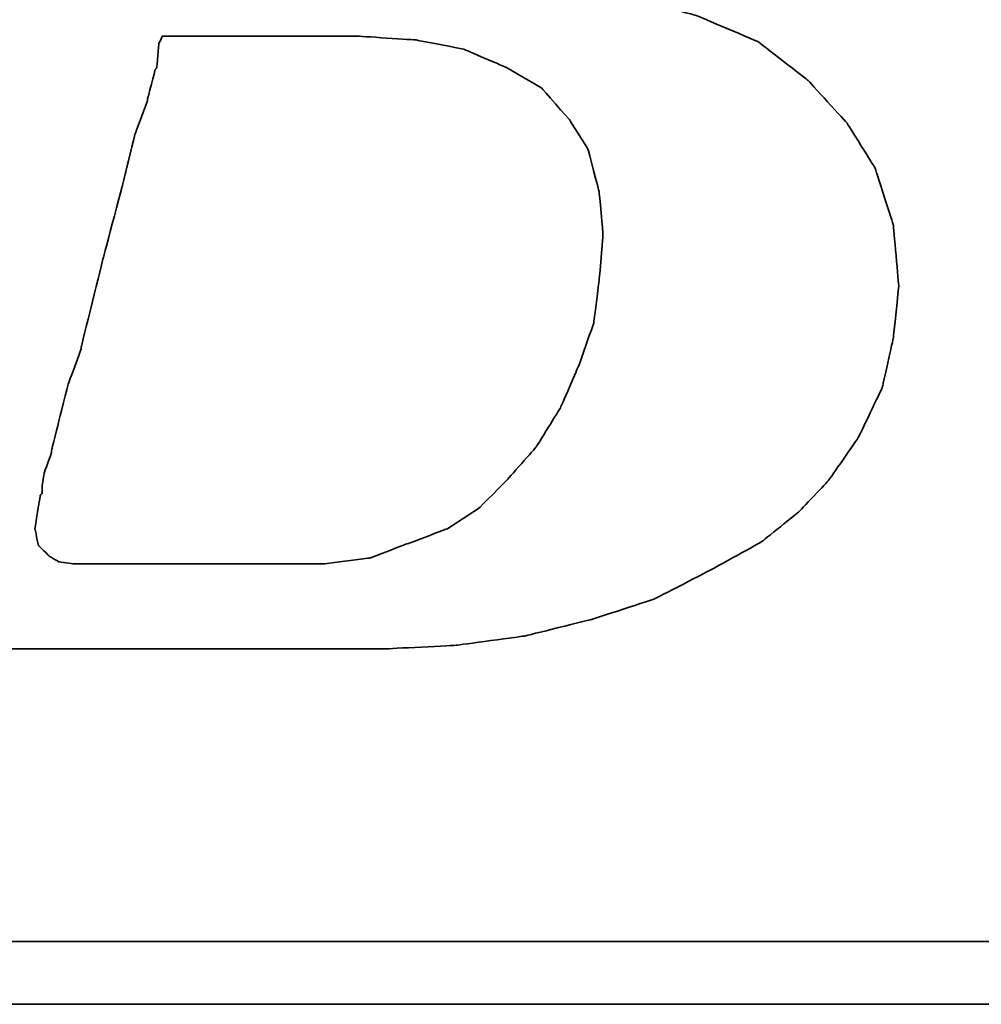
# Model space of a CAD drawing. Header units: millimetres. Extents: x 369 to 702, y 371 to 489.
# Tile 28 of 53: x 613.57 to 615.13, y 407.52 to 409.12. Entities that reach past the tile are written whole.
import ezdxf

# ---------------------------------------------------------------- set-up
doc = ezdxf.new("R2010")
doc.units = ezdxf.units.MM
doc.layers.add('DIM', color=4, linetype='Continuous')
doc.layers.add('layer 1', color=7, linetype='Continuous')

# ---------------------------------------------------------------- blocks, each defined once
blk = doc.blocks.new('TBI MOTION logo(完整正式版)')
at = {"layer": 'layer 1', "color": 22, "lineweight": 35}
for points, knots in [([(-64.65375, -6.86375), (-64.65375, -6.86375), (-64.84375, -7.29625), (-64.84375, -7.29625), (-64.84375, -7.29625), (-64.84375, -7.29625), (-64.86875, -7.34375), (-64.86875, -7.34375), (-64.86875, -7.34375), (-64.86875, -7.34375), (-64.86875, -7.36875), (-64.86875, -7.36875), (-64.86875, -7.36875), (-64.86875, -7.36875), (-65.15375, -7.65375), (-65.15375, -7.65375), (-65.15375, -7.65375), (-65.15375, -7.65375), (-65.17875, -7.65375), (-65.17875, -7.65375), (-65.17875, -7.65375), (-65.17875, -7.65375), (-65.20375, -7.67875), (-65.20375, -7.67875), (-65.20375, -7.67875), (-65.20375, -7.67875), (-65.58875, -7.87125), (-65.58875, -7.87125), (-65.58875, -7.87125), (-65.58875, -7.87125), (-65.63375, -7.87125), (-65.63375, -7.87125), (-65.63375, -7.87125), (-65.63375, -7.87125), (-65.65875, -7.89375), (-65.65875, -7.89375), (-65.65875, -7.89375), (-65.65875, -7.89375), (-66.09375, -7.94375), (-66.09375, -7.94375), (-66.09375, -7.94375), (-66.09375, -7.94375), (-66.11375, -7.94375), (-66.11375, -7.94375), (-66.11375, -7.94375), (-66.11375, -7.94375), (-66.16375, -7.94375), (-66.16375, -7.94375), (-66.16375, -7.94375), (-66.16375, -7.94375), (-66.30875, -7.94375), (-66.30875, -7.94375), (-66.30875, -7.94375), (-66.30875, -7.94375), (-66.69375, -7.94375), (-66.69375, -7.94375), (-66.69375, -7.94375), (-66.69375, -7.94375), (-67.07375, -7.94375), (-67.07375, -7.94375), (-67.07375, -7.94375), (-67.07375, -7.94375), (-67.12375, -7.94375), (-67.12375, -7.94375), (-67.12375, -7.94375), (-67.12375, -7.94375), (-67.12375, -7.96625), (-67.12375, -7.96625), (-67.12375, -7.96625), (-67.12375, -7.96625), (-67.14875, -7.99125), (-67.14875, -7.99125), (-67.14875, -7.99125), (-67.14875, -7.99125), (-67.24375, -8.34875), (-67.24375, -8.34875), (-67.24375, -8.34875), (-67.24375, -8.34875), (-67.31375, -8.68625), (-67.31375, -8.68625), (-67.31375, -8.68625), (-67.31375, -8.68625), (-67.26875, -8.68625), (-67.26875, -8.68625), (-67.26875, -8.68625), (-67.26875, -8.68625), (-67.07375, -8.68625), (-67.07375, -8.68625), (-67.07375, -8.68625), (-67.07375, -8.68625), (-66.54875, -8.68625), (-66.54875, -8.68625), (-66.54875, -8.68625), (-66.54875, -8.68625), (-65.82625, -8.68625), (-65.82625, -8.68625), (-65.82625, -8.68625), (-65.82625, -8.68625), (-65.01375, -8.68625), (-65.01375, -8.68625), (-65.01375, -8.68625), (-65.01375, -8.68625), (-64.05375, -8.68625), (-64.05375, -8.68625), (-64.05375, -8.68625), (-64.05375, -8.68625), (-62.08375, -8.68625), (-62.08375, -8.68625), (-62.08375, -8.68625), (-62.08375, -8.68625), (-60.06875, -8.68625), (-60.06875, -8.68625), (-60.06875, -8.68625), (-60.06875, -8.68625), (-59.10875, -8.68625), (-59.10875, -8.68625), (-59.10875, -8.68625), (-59.10875, -8.68625), (-58.29375, -8.68625), (-58.29375, -8.68625), (-58.29375, -8.68625), (-58.29375, -8.68625), (-57.57375, -8.68625), (-57.57375, -8.68625), (-57.57375, -8.68625), (-57.57375, -8.68625), (-57.04875, -8.68625), (-57.04875, -8.68625), (-57.04875, -8.68625), (-57.04875, -8.68625), (-56.85375, -8.68625), (-56.85375, -8.68625), (-56.85375, -8.68625), (-56.85375, -8.68625), (-56.70875, -8.68625), (-56.70875, -8.68625), (-56.70875, -8.68625), (-56.70875, -8.68625), (-56.61375, -8.68625), (-56.61375, -8.68625), (-56.61375, -8.68625), (-56.61375, -8.68625), (-56.56875, -8.68625), (-56.56875, -8.68625), (-56.56875, -8.68625), (-56.56875, -8.68625), (-55.65375, -8.63875), (-55.65375, -8.63875), (-55.65375, -8.63875), (-55.65375, -8.63875), (-54.76875, -8.51875), (-54.76875, -8.51875), (-54.76875, -8.51875), (-54.76875, -8.51875), (-53.90375, -8.30375), (-53.90375, -8.30375), (-53.90375, -8.30375), (-53.90375, -8.30375), (-53.08875, -8.03875), (-53.08875, -8.03875), (-53.08875, -8.03875), (-53.08875, -8.03875), (-52.34375, -7.65375), (-52.34375, -7.65375), (-52.34375, -7.65375), (-52.34375, -7.65375), (-51.69875, -7.29625), (-51.69875, -7.29625), (-51.69875, -7.29625), (-51.69875, -7.29625), (-51.21875, -6.91125), (-51.21875, -6.91125), (-51.21875, -6.91125), (-51.21875, -6.91125), (-50.83375, -6.50375), (-50.83375, -6.50375), (-50.83375, -6.50375), (-50.83375, -6.50375), (-50.44875, -5.94875), (-50.44875, -5.94875), (-50.44875, -5.94875), (-50.44875, -5.94875), (-50.13875, -5.30375), (-50.13875, -5.30375), (-50.13875, -5.30375), (-50.13875, -5.30375), (-49.99375, -4.65375), (-49.99375, -4.65375), (-49.99375, -4.65375), (-49.99375, -4.65375), (-49.92375, -3.98375), (-49.92375, -3.98375), (-49.92375, -3.98375), (-49.92375, -3.98375), (-49.99375, -3.19374), (-49.99375, -3.19374), (-49.99375, -3.19374), (-49.99375, -3.19374), (-50.23374, -2.44874), (-50.23374, -2.44874), (-50.23374, -2.44874), (-50.23374, -2.44874), (-50.59375, -1.87374), (-50.59375, -1.87374), (-50.59375, -1.87374), (-50.59375, -1.87374), (-51.09875, -1.31874), (-51.09875, -1.31874), (-51.09875, -1.31874), (-51.09875, -1.31874), (-51.74375, -0.81875), (-51.74375, -0.81875), (-51.74375, -0.81875), (-51.74375, -0.81875), (-52.53875, -0.48125), (-52.53875, -0.48125), (-52.53875, -0.48125), (-52.53875, -0.48125), (-53.47375, -0.21875), (-53.47375, -0.21875), (-53.47375, -0.21875), (-53.47375, -0.21875), (-54.52875, -0.04874), (-54.52875, -0.04874), (-54.52875, -0.04874), (-54.52875, -0.04874), (-55.65375, 0.12125), (-55.65375, 0.12125), (-55.65375, 0.12125), (-55.65375, 0.12125), (-54.50375, 0.28624), (-54.50375, 0.28624), (-54.50375, 0.28624), (-54.50375, 0.28624), (-53.83375, 0.38124), (-53.83375, 0.38124), (-53.83375, 0.38124), (-53.83375, 0.38124), (-53.18375, 0.50125), (-53.18375, 0.50125), (-53.18375, 0.50125), (-53.18375, 0.50125), (-52.55875, 0.66874), (-52.55875, 0.66874), (-52.55875, 0.66874), (-52.55875, 0.66874), (-52.03375, 0.86124), (-52.03375, 0.86124), (-52.03375, 0.86124), (-52.03375, 0.86124), (-51.50374, 1.03124), (-51.50374, 1.03124), (-51.50374, 1.03124), (-51.50374, 1.03124), (-51.09875, 1.27125), (-51.09875, 1.27125), (-51.09875, 1.27125), (-51.09875, 1.27125), (-50.71375, 1.48624), (-50.71375, 1.48624), (-50.71375, 1.48624), (-50.71375, 1.48624), (-50.37625, 1.77625), (-50.37625, 1.77625), (-50.37625, 1.77625), (-50.37625, 1.77625), (-49.82375, 2.37625), (-49.82375, 2.37625), (-49.82375, 2.37625), (-49.82375, 2.37625), (-49.41875, 2.99625), (-49.41875, 2.99625), (-49.41875, 2.99625), (-49.41875, 2.99625), (-49.22375, 3.76625), (-49.22375, 3.76625), (-49.22375, 3.76625), (-49.22375, 3.76625), (-49.15375, 4.50874), (-49.15375, 4.50874), (-49.15375, 4.50874), (-49.15375, 4.50874), (-49.20375, 5.25125), (-49.20375, 5.25125), (-49.20375, 5.25125), (-49.20375, 5.25125), (-49.41875, 5.92625), (-49.41875, 5.92625), (-49.41875, 5.92625), (-49.41875, 5.92625), (-49.77875, 6.47625), (-49.77875, 6.47625), (-49.77875, 6.47625), (-49.77875, 6.47625), (-50.33125, 7.02624), (-50.33125, 7.02624), (-50.33125, 7.02624), (-50.33125, 7.02624), (-51.00125, 7.43625), (-51.00125, 7.43625), (-51.00125, 7.43625), (-51.00125, 7.43625), (-51.79375, 7.72625), (-51.79375, 7.72625), (-51.79375, 7.72625), (-51.79375, 7.72625), (-52.72875, 7.89124), (-52.72875, 7.89124), (-52.72875, 7.89124), (-52.72875, 7.89124), (-53.83375, 7.98625), (-53.83375, 7.98625), (-53.83375, 7.98625), (-53.83375, 7.98625), (-53.92875, 7.98625), (-53.92875, 7.98625), (-53.92875, 7.98625), (-53.92875, 7.98625), (-54.26375, 7.98625), (-54.26375, 7.98625), (-54.26375, 7.98625), (-54.26375, 7.98625), (-54.74375, 7.98625), (-54.74375, 7.98625), (-54.74375, 7.98625), (-54.74375, 7.98625), (-55.36875, 7.98625), (-55.36875, 7.98625), (-55.36875, 7.98625), (-55.36875, 7.98625), (-56.13375, 7.98625), (-56.13375, 7.98625), (-56.13375, 7.98625), (-56.13375, 7.98625), (-56.94875, 7.98625), (-56.94875, 7.98625), (-56.94875, 7.98625), (-56.94875, 7.98625), (-58.77625, 7.98625), (-58.77625, 7.98625), (-58.77625, 7.98625), (-58.77625, 7.98625), (-60.59875, 7.98625), (-60.59875, 7.98625), (-60.59875, 7.98625), (-60.59875, 7.98625), (-61.41375, 7.98625), (-61.41375, 7.98625), (-61.41375, 7.98625), (-61.41375, 7.98625), (-62.17875, 7.98625), (-62.17875, 7.98625), (-62.17875, 7.98625), (-62.17875, 7.98625), (-62.80375, 7.98625), (-62.80375, 7.98625), (-62.80375, 7.98625), (-62.80375, 7.98625), (-63.30625, 7.98625), (-63.30625, 7.98625), (-63.30625, 7.98625), (-63.30625, 7.98625), (-63.57375, 7.98625), (-63.57375, 7.98625), (-63.57375, 7.98625), (-63.57375, 7.98625), (-63.57375, 7.96375), (-63.57375, 7.96375), (-63.57375, 7.96375), (-63.57375, 7.96375), (-63.59875, 7.94125), (-63.59875, 7.94125), (-63.59875, 7.94125), (-63.59875, 7.94125), (-63.69375, 7.55625), (-63.69375, 7.55625), (-63.69375, 7.55625), (-63.69375, 7.55625), (-63.76375, 7.24624), (-63.76375, 7.24624), (-63.76375, 7.24624), (-63.76375, 7.24624), (-63.23875, 7.24624), (-63.23875, 7.24624), (-63.23875, 7.24624), (-63.23875, 7.24624), (-62.75875, 7.24624), (-62.75875, 7.24624), (-62.75875, 7.24624), (-62.75875, 7.24624), (-62.61125, 7.24624), (-62.61125, 7.24624), (-62.61125, 7.24624), (-62.61125, 7.24624), (-62.56625, 7.24624), (-62.56625, 7.24624), (-62.56625, 7.24624), (-62.56625, 7.24624), (-62.22875, 7.24624), (-62.22875, 7.24624), (-62.22875, 7.24624), (-62.22875, 7.24624), (-62.20375, 7.24624), (-62.20375, 7.24624), (-62.20375, 7.24624), (-62.20375, 7.24624), (-62.17875, 7.21875), (-62.17875, 7.21875), (-62.17875, 7.21875), (-62.17875, 7.21875), (-61.96375, 7.17125), (-61.96375, 7.17125), (-61.96375, 7.17125), (-61.96375, 7.17125), (-61.72375, 7.12624), (-61.72375, 7.12624), (-61.72375, 7.12624), (-61.72375, 7.12624), (-61.70375, 7.12624), (-61.70375, 7.12624), (-61.70375, 7.12624), (-61.70375, 7.12624), (-61.55875, 7.07624), (-61.55875, 7.07624), (-61.55875, 7.07624), (-61.55875, 7.07624), (-61.50875, 7.07624), (-61.50875, 7.07624), (-61.50875, 7.07624), (-61.50875, 7.07624), (-61.48375, 7.02624), (-61.48375, 7.02624), (-61.48375, 7.02624), (-61.48375, 7.02624), (-61.31875, 6.83375), (-61.31875, 6.83375), (-61.31875, 6.83375), (-61.31875, 6.83375), (-61.29375, 6.81125), (-61.29375, 6.81125), (-61.29375, 6.81125), (-61.29375, 6.81125), (-61.29375, 6.78625), (-61.29375, 6.78625), (-61.29375, 6.78625), (-61.29375, 6.78625), (-61.19875, 6.50124), (-61.19875, 6.50124), (-61.19875, 6.50124), (-61.19875, 6.50124), (-61.17375, 6.45124), (-61.17375, 6.45124), (-61.17375, 6.45124), (-61.17375, 6.45124), (-61.19875, 6.40625), (-61.19875, 6.40625), (-61.19875, 6.40625), (-61.19875, 6.40625), (-61.26875, 5.99624), (-61.26875, 5.99624), (-61.26875, 5.99624), (-61.26875, 5.99624), (-61.26875, 5.85125), (-61.26875, 5.85125), (-61.26875, 5.85125), (-61.26875, 5.85125), (-61.26875, 5.82625), (-61.26875, 5.82625), (-61.26875, 5.82625), (-61.26875, 5.82625), (-61.29375, 5.80625), (-61.29375, 5.80625), (-61.29375, 5.80625), (-61.29375, 5.80625), (-61.34125, 5.66125), (-61.34125, 5.66125), (-61.34125, 5.66125), (-61.34125, 5.66125), (-61.41375, 5.44625), (-61.41375, 5.44625), (-61.41375, 5.44625), (-61.41375, 5.44625), (-61.48375, 5.15625), (-61.48375, 5.15625), (-61.48375, 5.15625), (-61.48375, 5.15625), (-61.58375, 4.82124), (-61.58375, 4.82124), (-61.58375, 4.82124), (-61.58375, 4.82124), (-61.79875, 4.00375), (-61.79875, 4.00375), (-61.79875, 4.00375), (-61.79875, 4.00375), (-62.05875, 2.99625), (-62.05875, 2.99625), (-62.05875, 2.99625), (-62.05875, 2.99625), (-62.34875, 1.91625), (-62.34875, 1.91625), (-62.34875, 1.91625), (-62.34875, 1.91625), (-62.97375, -0.41124), (-62.97375, -0.41124), (-62.97375, -0.41124), (-62.97375, -0.41124), (-63.59875, -2.75875), (-63.59875, -2.75875), (-63.59875, -2.75875), (-63.59875, -2.75875), (-63.88375, -3.86374), (-63.88375, -3.86374), (-63.88375, -3.86374), (-63.88375, -3.86374), (-64.14875, -4.82374), (-64.14875, -4.82374), (-64.14875, -4.82374), (-64.14875, -4.82374), (-64.36375, -5.64125), (-64.36375, -5.64125), (-64.36375, -5.64125), (-64.36375, -5.64125), (-64.43625, -5.97625), (-64.43625, -5.97625), (-64.43625, -5.97625), (-64.43625, -5.97625), (-64.50875, -6.28625), (-64.50875, -6.28625), (-64.50875, -6.28625), (-64.50875, -6.28625), (-64.50875, -6.30875), (-64.50875, -6.30875), (-64.50875, -6.30875), (-64.50875, -6.30875), (-64.57875, -6.50375), (-64.57875, -6.50375), (-64.57875, -6.50375), (-64.57875, -6.50375), (-64.62875, -6.69625), (-64.62875, -6.69625), (-64.62875, -6.69625), (-64.62875, -6.69625), (-64.62875, -6.76875), (-64.62875, -6.76875), (-64.62875, -6.76875), (-64.62875, -6.76875), (-64.62875, -6.81375), (-64.62875, -6.81375), (-64.62875, -6.81375), (-64.62875, -6.81375), (-64.62875, -6.83875), (-64.62875, -6.83875), (-64.62875, -6.83875), (-64.62875, -6.83875), (-64.65375, -6.86375), (-64.65375, -6.86375)], [0, 0, 0, 0, 0.00719424, 0.00719424, 0.00719424, 0.00719425, 0.01438849, 0.01438849, 0.01438849, 0.0143885, 0.02158273, 0.02158273, 0.02158273, 0.02158274, 0.02877698, 0.02877698, 0.02877698, 0.02877699, 0.03597122, 0.03597122, 0.03597122, 0.03597123, 0.04316547, 0.04316547, 0.04316547, 0.04316548, 0.05035971, 0.05035971, 0.05035971, 0.05035972, 0.05755396, 0.05755396, 0.05755396, 0.05755397, 0.0647482, 0.0647482, 0.0647482, 0.06474821, 0.07194245, 0.07194245, 0.07194245, 0.07194246, 0.07913669, 0.07913669, 0.07913669, 0.0791367, 0.08633094, 0.08633094, 0.08633094, 0.08633095, 0.09352518, 0.09352518, 0.09352518, 0.09352519, 0.10071942, 0.10071942, 0.10071942, 0.10071943, 0.10791367, 0.10791367, 0.10791367, 0.10791368, 0.11510791, 0.11510791, 0.11510791, 0.11510792, 0.12230216, 0.12230216, 0.12230216, 0.12230217, 0.1294964, 0.1294964, 0.1294964, 0.12949641, 0.13669065, 0.13669065, 0.13669065, 0.13669066, 0.14388489, 0.14388489, 0.14388489, 0.1438849, 0.15107914, 0.15107914, 0.15107914, 0.15107915, 0.15827338, 0.15827338, 0.15827338, 0.15827339, 0.16546763, 0.16546763, 0.16546763, 0.16546764, 0.17266187, 0.17266187, 0.17266187, 0.17266188, 0.17985612, 0.17985612, 0.17985612, 0.17985613, 0.18705036, 0.18705036, 0.18705036, 0.18705037, 0.1942446, 0.1942446, 0.1942446, 0.19424461, 0.20143885, 0.20143885, 0.20143885, 0.20143886, 0.20863309, 0.20863309, 0.20863309, 0.2086331, 0.21582734, 0.21582734, 0.21582734, 0.21582735, 0.22302158, 0.22302158, 0.22302158, 0.22302159, 0.23021583, 0.23021583, 0.23021583, 0.23021584, 0.23741007, 0.23741007, 0.23741007, 0.23741008, 0.24460432, 0.24460432, 0.24460432, 0.24460433, 0.25179856, 0.25179856, 0.25179856, 0.25179857, 0.25899281, 0.25899281, 0.25899281, 0.25899282, 0.26618705, 0.26618705, 0.26618705, 0.26618706, 0.27338129, 0.27338129, 0.27338129, 0.2733813, 0.28057554, 0.28057554, 0.28057554, 0.28057555, 0.28776978, 0.28776978, 0.28776978, 0.28776979, 0.29496403, 0.29496403, 0.29496403, 0.29496404, 0.30215827, 0.30215827, 0.30215827, 0.30215828, 0.30935252, 0.30935252, 0.30935252, 0.30935253, 0.31654676, 0.31654676, 0.31654676, 0.31654677, 0.32374101, 0.32374101, 0.32374101, 0.32374102, 0.33093525, 0.33093525, 0.33093525, 0.33093526, 0.3381295, 0.3381295, 0.3381295, 0.33812951, 0.34532374, 0.34532374, 0.34532374, 0.34532375, 0.35251799, 0.35251799, 0.35251799, 0.352518, 0.35971223, 0.35971223, 0.35971223, 0.35971224, 0.36690647, 0.36690647, 0.36690647, 0.36690648, 0.37410072, 0.37410072, 0.37410072, 0.37410073, 0.38129496, 0.38129496, 0.38129496, 0.38129497, 0.38848921, 0.38848921, 0.38848921, 0.38848922, 0.39568345, 0.39568345, 0.39568345, 0.39568346, 0.4028777, 0.4028777, 0.4028777, 0.40287771, 0.41007194, 0.41007194, 0.41007194, 0.41007195, 0.41726619, 0.41726619, 0.41726619, 0.4172662, 0.42446043, 0.42446043, 0.42446043, 0.42446044, 0.43165468, 0.43165468, 0.43165468, 0.43165469, 0.43884892, 0.43884892, 0.43884892, 0.43884893, 0.44604317, 0.44604317, 0.44604317, 0.44604318, 0.45323741, 0.45323741, 0.45323741, 0.45323742, 0.46043165, 0.46043165, 0.46043165, 0.46043166, 0.4676259, 0.4676259, 0.4676259, 0.46762591, 0.47482014, 0.47482014, 0.47482014, 0.47482015, 0.48201439, 0.48201439, 0.48201439, 0.4820144, 0.48920863, 0.48920863, 0.48920863, 0.48920864, 0.49640288, 0.49640288, 0.49640288, 0.49640289, 0.50359712, 0.50359712, 0.50359712, 0.50359713, 0.51079137, 0.51079137, 0.51079137, 0.51079138, 0.51798561, 0.51798561, 0.51798561, 0.51798562, 0.52517986, 0.52517986, 0.52517986, 0.52517987, 0.5323741, 0.5323741, 0.5323741, 0.53237411, 0.53956835, 0.53956835, 0.53956835, 0.53956836, 0.54676259, 0.54676259, 0.54676259, 0.5467626, 0.55395683, 0.55395683, 0.55395683, 0.55395684, 0.56115108, 0.56115108, 0.56115108, 0.56115109, 0.56834532, 0.56834532, 0.56834532, 0.56834533, 0.57553957, 0.57553957, 0.57553957, 0.57553958, 0.58273381, 0.58273381, 0.58273381, 0.58273382, 0.58992806, 0.58992806, 0.58992806, 0.58992807, 0.5971223, 0.5971223, 0.5971223, 0.59712231, 0.60431655, 0.60431655, 0.60431655, 0.60431656, 0.61151079, 0.61151079, 0.61151079, 0.6115108, 0.61870504, 0.61870504, 0.61870504, 0.61870505, 0.62589928, 0.62589928, 0.62589928, 0.62589929, 0.63309353, 0.63309353, 0.63309353, 0.63309354, 0.64028777, 0.64028777, 0.64028777, 0.64028778, 0.64748201, 0.64748201, 0.64748201, 0.64748202, 0.65467626, 0.65467626, 0.65467626, 0.65467627, 0.6618705, 0.6618705, 0.6618705, 0.66187051, 0.66906475, 0.66906475, 0.66906475, 0.66906476, 0.67625899, 0.67625899, 0.67625899, 0.676259, 0.68345324, 0.68345324, 0.68345324, 0.68345325, 0.69064748, 0.69064748, 0.69064748, 0.69064749, 0.69784173, 0.69784173, 0.69784173, 0.69784174, 0.70503597, 0.70503597, 0.70503597, 0.70503598, 0.71223022, 0.71223022, 0.71223022, 0.71223023, 0.71942446, 0.71942446, 0.71942446, 0.71942447, 0.72661871, 0.72661871, 0.72661871, 0.72661872, 0.73381295, 0.73381295, 0.73381295, 0.73381296, 0.74100719, 0.74100719, 0.74100719, 0.7410072, 0.74820144, 0.74820144, 0.74820144, 0.74820145, 0.75539568, 0.75539568, 0.75539568, 0.75539569, 0.76258993, 0.76258993, 0.76258993, 0.76258994, 0.76978417, 0.76978417, 0.76978417, 0.76978418, 0.77697842, 0.77697842, 0.77697842, 0.77697843, 0.78417266, 0.78417266, 0.78417266, 0.78417267, 0.79136691, 0.79136691, 0.79136691, 0.79136692, 0.79856115, 0.79856115, 0.79856115, 0.79856116, 0.8057554, 0.8057554, 0.8057554, 0.80575541, 0.81294964, 0.81294964, 0.81294964, 0.81294965, 0.82014388, 0.82014388, 0.82014388, 0.82014389, 0.82733813, 0.82733813, 0.82733813, 0.82733814, 0.83453237, 0.83453237, 0.83453237, 0.83453238, 0.84172662, 0.84172662, 0.84172662, 0.84172663, 0.84892086, 0.84892086, 0.84892086, 0.84892087, 0.85611511, 0.85611511, 0.85611511, 0.85611512, 0.86330935, 0.86330935, 0.86330935, 0.86330936, 0.8705036, 0.8705036, 0.8705036, 0.87050361, 0.87769784, 0.87769784, 0.87769784, 0.87769785, 0.88489209, 0.88489209, 0.88489209, 0.8848921, 0.89208633, 0.89208633, 0.89208633, 0.89208634, 0.89928058, 0.89928058, 0.89928058, 0.89928059, 0.90647482, 0.90647482, 0.90647482, 0.90647483, 0.91366906, 0.91366906, 0.91366906, 0.91366907, 0.92086331, 0.92086331, 0.92086331, 0.92086332, 0.92805755, 0.92805755, 0.92805755, 0.92805756, 0.9352518, 0.9352518, 0.9352518, 0.93525181, 0.94244604, 0.94244604, 0.94244604, 0.94244605, 0.94964029, 0.94964029, 0.94964029, 0.9496403, 0.95683453, 0.95683453, 0.95683453, 0.95683454, 0.96402878, 0.96402878, 0.96402878, 0.96402879, 0.97122302, 0.97122302, 0.97122302, 0.97122303, 0.97841727, 0.97841727, 0.97841727, 0.97841728, 0.98561151, 0.98561151, 0.98561151, 0.98561152, 0.99280576, 0.99280576, 0.99280576, 0.99280577, 1, 1, 1, 1]), ([(-61.03125, -6.57375), (-61.03125, -6.57375), (-61.03125, -6.67125), (-61.03125, -6.67125), (-61.03125, -6.67125), (-61.03125, -6.67125), (-61.05375, -6.69625), (-61.05375, -6.69625), (-61.05375, -6.69625), (-61.05375, -6.69625), (-61.12375, -7.12875), (-61.12375, -7.12875), (-61.12375, -7.12875), (-61.12375, -7.12875), (-61.07875, -7.34375), (-61.07875, -7.34375), (-61.07875, -7.34375), (-61.07875, -7.34375), (-60.93375, -7.48875), (-60.93375, -7.48875), (-60.93375, -7.48875), (-60.93375, -7.48875), (-60.81375, -7.55625), (-60.81375, -7.55625), (-60.81375, -7.55625), (-60.81375, -7.55625), (-60.62375, -7.58375), (-60.62375, -7.58375), (-60.62375, -7.58375), (-60.62375, -7.58375), (-60.30875, -7.58375), (-60.30875, -7.58375), (-60.30875, -7.58375), (-60.30875, -7.58375), (-59.97375, -7.58375), (-59.97375, -7.58375), (-59.97375, -7.58375), (-59.97375, -7.58375), (-59.87875, -7.58375), (-59.87875, -7.58375), (-59.87875, -7.58375), (-59.87875, -7.58375), (-59.63625, -7.58375), (-59.63625, -7.58375), (-59.63625, -7.58375), (-59.63625, -7.58375), (-58.96875, -7.58375), (-58.96875, -7.58375), (-58.96875, -7.58375), (-58.96875, -7.58375), (-58.29375, -7.58375), (-58.29375, -7.58375), (-58.29375, -7.58375), (-58.29375, -7.58375), (-58.05375, -7.58375), (-58.05375, -7.58375), (-58.05375, -7.58375), (-58.05375, -7.58375), (-57.98375, -7.58375), (-57.98375, -7.58375), (-57.98375, -7.58375), (-57.98375, -7.58375), (-57.35875, -7.58375), (-57.35875, -7.58375), (-57.35875, -7.58375), (-57.35875, -7.58375), (-56.78375, -7.50875), (-56.78375, -7.50875), (-56.78375, -7.50875), (-56.78375, -7.50875), (-56.27875, -7.31875), (-56.27875, -7.31875), (-56.27875, -7.31875), (-56.27875, -7.31875), (-55.77375, -7.12875), (-55.77375, -7.12875), (-55.77375, -7.12875), (-55.77375, -7.12875), (-55.36875, -6.86375), (-55.36875, -6.86375), (-55.36875, -6.86375), (-55.36875, -6.86375), (-55.00875, -6.50375), (-55.00875, -6.50375), (-55.00875, -6.50375), (-55.00875, -6.50375), (-54.62375, -6.06875), (-54.62375, -6.06875), (-54.62375, -6.06875), (-54.62375, -6.06875), (-54.31375, -5.56875), (-54.31375, -5.56875), (-54.31375, -5.56875), (-54.31375, -5.56875), (-54.07375, -5.01625), (-54.07375, -5.01625), (-54.07375, -5.01625), (-54.07375, -5.01625), (-53.87875, -4.46374), (-53.87875, -4.46374), (-53.87875, -4.46374), (-53.87875, -4.46374), (-53.80875, -3.91375), (-53.80875, -3.91375), (-53.80875, -3.91375), (-53.80875, -3.91375), (-53.75875, -3.31375), (-53.75875, -3.31375), (-53.75875, -3.31375), (-53.75875, -3.31375), (-53.80875, -2.75875), (-53.80875, -2.75875), (-53.80875, -2.75875), (-53.80875, -2.75875), (-53.95375, -2.20875), (-53.95375, -2.20875), (-53.95375, -2.20875), (-53.95375, -2.20875), (-54.19375, -1.82625), (-54.19375, -1.82625), (-54.19375, -1.82625), (-54.19375, -1.82625), (-54.55375, -1.41875), (-54.55375, -1.41875), (-54.55375, -1.41875), (-54.55375, -1.41875), (-55.00875, -1.15125), (-55.00875, -1.15125), (-55.00875, -1.15125), (-55.00875, -1.15125), (-55.56125, -0.91375), (-55.56125, -0.91375), (-55.56125, -0.91375), (-55.56125, -0.91375), (-56.18125, -0.79375), (-56.18125, -0.79375), (-56.18125, -0.79375), (-56.18125, -0.79375), (-56.94875, -0.74374), (-56.94875, -0.74374), (-56.94875, -0.74374), (-56.94875, -0.74374), (-56.99875, -0.74374), (-56.99875, -0.74374), (-56.99875, -0.74374), (-56.99875, -0.74374), (-57.09375, -0.74374), (-57.09375, -0.74374), (-57.09375, -0.74374), (-57.09375, -0.74374), (-57.38375, -0.74374), (-57.38375, -0.74374), (-57.38375, -0.74374), (-57.38375, -0.74374), (-57.76875, -0.74374), (-57.76875, -0.74374), (-57.76875, -0.74374), (-57.76875, -0.74374), (-58.24625, -0.74374), (-58.24625, -0.74374), (-58.24625, -0.74374), (-58.24625, -0.74374), (-58.72875, -0.74374), (-58.72875, -0.74374), (-58.72875, -0.74374), (-58.72875, -0.74374), (-59.20875, -0.74374), (-59.20875, -0.74374), (-59.20875, -0.74374), (-59.20875, -0.74374), (-59.46875, -0.74374), (-59.46875, -0.74374), (-59.46875, -0.74374), (-59.46875, -0.74374), (-59.51625, -0.83875), (-59.51625, -0.83875), (-59.51625, -0.83875), (-59.51625, -0.83875), (-59.54375, -1.15125), (-59.54375, -1.15125), (-59.54375, -1.15125), (-59.54375, -1.15125), (-59.56375, -1.17874), (-59.56375, -1.17874), (-59.56375, -1.17874), (-59.56375, -1.17874), (-59.66375, -1.55875), (-59.66375, -1.55875), (-59.66375, -1.55875), (-59.66375, -1.55875), (-59.66375, -1.58375), (-59.66375, -1.58375), (-59.66375, -1.58375), (-59.66375, -1.58375), (-59.82875, -2.01874), (-59.82875, -2.01874), (-59.82875, -2.01874), (-59.82875, -2.01874), (-59.94875, -2.52125), (-59.94875, -2.52125), (-59.94875, -2.52125), (-59.94875, -2.52125), (-60.23875, -3.62375), (-60.23875, -3.62375), (-60.23875, -3.62375), (-60.23875, -3.62375), (-60.52375, -4.77624), (-60.52375, -4.77624), (-60.52375, -4.77624), (-60.52375, -4.77624), (-60.52375, -4.79874), (-60.52375, -4.79874), (-60.52375, -4.79874), (-60.52375, -4.79874), (-60.69125, -5.25375), (-60.69125, -5.25375), (-60.69125, -5.25375), (-60.69125, -5.25375), (-60.81375, -5.73625), (-60.81375, -5.73625), (-60.81375, -5.73625), (-60.81375, -5.73625), (-60.90875, -6.11875), (-60.90875, -6.11875), (-60.90875, -6.11875), (-60.90875, -6.11875), (-60.90875, -6.14375), (-60.90875, -6.14375), (-60.90875, -6.14375), (-60.90875, -6.14375), (-61.00375, -6.40875), (-61.00375, -6.40875), (-61.00375, -6.40875), (-61.00375, -6.40875), (-61.03125, -6.57375), (-61.03125, -6.57375)], [0, 0, 0, 0, 0.01694915, 0.01694915, 0.01694915, 0.01694916, 0.03389831, 0.03389831, 0.03389831, 0.03389832, 0.05084746, 0.05084746, 0.05084746, 0.05084747, 0.06779661, 0.06779661, 0.06779661, 0.06779662, 0.08474576, 0.08474576, 0.08474576, 0.08474577, 0.10169492, 0.10169492, 0.10169492, 0.10169493, 0.11864407, 0.11864407, 0.11864407, 0.11864408, 0.13559322, 0.13559322, 0.13559322, 0.13559323, 0.15254237, 0.15254237, 0.15254237, 0.15254238, 0.16949153, 0.16949153, 0.16949153, 0.16949154, 0.18644068, 0.18644068, 0.18644068, 0.18644069, 0.20338983, 0.20338983, 0.20338983, 0.20338984, 0.22033898, 0.22033898, 0.22033898, 0.22033899, 0.23728814, 0.23728814, 0.23728814, 0.23728815, 0.25423729, 0.25423729, 0.25423729, 0.2542373, 0.27118644, 0.27118644, 0.27118644, 0.27118645, 0.28813559, 0.28813559, 0.28813559, 0.2881356, 0.30508475, 0.30508475, 0.30508475, 0.30508476, 0.3220339, 0.3220339, 0.3220339, 0.32203391, 0.33898305, 0.33898305, 0.33898305, 0.33898306, 0.3559322, 0.3559322, 0.3559322, 0.35593221, 0.37288136, 0.37288136, 0.37288136, 0.37288137, 0.38983051, 0.38983051, 0.38983051, 0.38983052, 0.40677966, 0.40677966, 0.40677966, 0.40677967, 0.42372881, 0.42372881, 0.42372881, 0.42372882, 0.44067797, 0.44067797, 0.44067797, 0.44067798, 0.45762712, 0.45762712, 0.45762712, 0.45762713, 0.47457627, 0.47457627, 0.47457627, 0.47457628, 0.49152542, 0.49152542, 0.49152542, 0.49152543, 0.50847458, 0.50847458, 0.50847458, 0.50847459, 0.52542373, 0.52542373, 0.52542373, 0.52542374, 0.54237288, 0.54237288, 0.54237288, 0.54237289, 0.55932203, 0.55932203, 0.55932203, 0.55932204, 0.57627119, 0.57627119, 0.57627119, 0.5762712, 0.59322034, 0.59322034, 0.59322034, 0.59322035, 0.61016949, 0.61016949, 0.61016949, 0.6101695, 0.62711864, 0.62711864, 0.62711864, 0.62711865, 0.6440678, 0.6440678, 0.6440678, 0.64406781, 0.66101695, 0.66101695, 0.66101695, 0.66101696, 0.6779661, 0.6779661, 0.6779661, 0.67796611, 0.69491525, 0.69491525, 0.69491525, 0.69491526, 0.71186441, 0.71186441, 0.71186441, 0.71186442, 0.72881356, 0.72881356, 0.72881356, 0.72881357, 0.74576271, 0.74576271, 0.74576271, 0.74576272, 0.76271186, 0.76271186, 0.76271186, 0.76271187, 0.77966102, 0.77966102, 0.77966102, 0.77966103, 0.79661017, 0.79661017, 0.79661017, 0.79661018, 0.81355932, 0.81355932, 0.81355932, 0.81355933, 0.83050847, 0.83050847, 0.83050847, 0.83050848, 0.84745763, 0.84745763, 0.84745763, 0.84745764, 0.86440678, 0.86440678, 0.86440678, 0.86440679, 0.88135593, 0.88135593, 0.88135593, 0.88135594, 0.89830508, 0.89830508, 0.89830508, 0.89830509, 0.91525424, 0.91525424, 0.91525424, 0.91525425, 0.93220339, 0.93220339, 0.93220339, 0.9322034, 0.94915254, 0.94915254, 0.94915254, 0.94915255, 0.96610169, 0.96610169, 0.96610169, 0.9661017, 0.98305085, 0.98305085, 0.98305085, 0.98305086, 1, 1, 1, 1]), ([(75.90875, -9.47875), (75.90875, -9.47875), (75.90875, -12.28625), (75.90875, -12.28625), (75.90875, -12.28625), (75.90875, -12.28625), (75.90875, -12.47875), (75.90875, -12.47875), (75.90875, -12.47875), (75.90875, -12.47875), (75.71625, -12.47875), (75.71625, -12.47875), (75.71625, -12.47875), (75.71625, -12.47875), (-88.32875, -12.47875), (-88.32875, -12.47875), (-88.32875, -12.47875), (-88.32875, -12.47875), (-88.32875, -13.29375), (-88.32875, -13.29375), (-88.32875, -13.29375), (-88.32875, -13.29375), (82.89125, -13.29375), (82.89125, -13.29375), (82.89125, -13.29375), (82.89125, -13.29375), (75.90875, -9.47875), (75.90875, -9.47875)], [0, 0, 0, 0, 0.14285714, 0.14285714, 0.14285714, 0.14285715, 0.28571429, 0.28571429, 0.28571429, 0.2857143, 0.42857143, 0.42857143, 0.42857143, 0.42857144, 0.57142857, 0.57142857, 0.57142857, 0.57142858, 0.71428571, 0.71428571, 0.71428571, 0.71428572, 0.85714286, 0.85714286, 0.85714286, 0.85714287, 1, 1, 1, 1])]:
    blk.add_open_spline(points, degree=3, knots=knots, dxfattribs=at)

msp = doc.modelspace()

# ---------------------------------------------------------------- block references
at = {"layer": 'DIM', "color": 7, "xscale": 0.1250977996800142, "yscale": 0.1250977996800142, "zscale": 0.1250977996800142}
msp.add_blockref('TBI MOTION logo(完整正式版)', (621.2459, 409.1855), dxfattribs=at)

doc.saveas('drawing.dxf')
